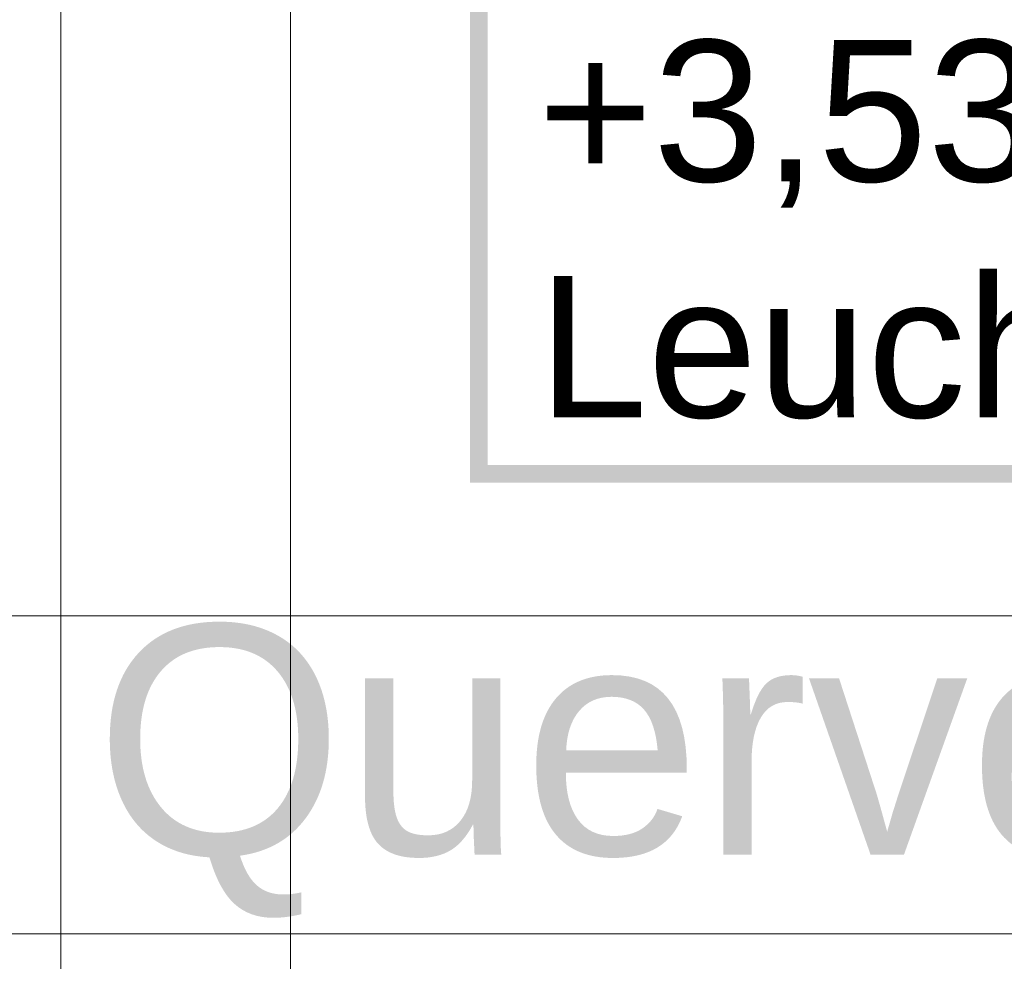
# Model space of a CAD drawing. Extents: x -420 to 300, y 62 to 1112.
# Tile 6 of 256: x -305 to -294, y 216 to 226. Entities that reach past the tile are written whole.
import ezdxf
from ezdxf.lldxf.tags import DXFTag

# ---------------------------------------------------------------- set-up
doc = ezdxf.new("R2010")
doc.units = 0
doc.layers.get('0').update_dxf_attribs({"lineweight": 13})
for name, color, linetype, lineweight, true_color in [('00_E_ST_Handlaufleuchte_Bem', 7, 'Continuous', 5, 0x7d7d00), ('00_E_ST_Handlaufleuchte_Kabel', 3, 'Continuous', 18, 0x00ff00), ('60- 61 allgemeine Ausstattung- 4 Terrassen', 9, 'Continuous', 9, 0x808080)]:
    doc.layers.add(name, color=color, linetype=linetype, lineweight=lineweight, true_color=true_color)
doc.layers.add('00_E_ST_Handlaufleuchte_Kabel_Text', color=7, linetype='Continuous', lineweight=13)
doc.layers.add('70 -71 Achsen- 1 Gebäudeachsen', color=7, linetype='STRICHPUNKT2-A06CPUWML0', lineweight=18)
doc.styles.get("Standard").update_dxf_attribs({"font": 'ARIALN.TTF'})
tags = doc.linetypes.add('STRICHPUNKT2-A06CPUWML0', pattern=[12.7, 6.35, -3.175, 0, -3.175]).pattern_tags.tags
tags[10:11] = [DXFTag(74, 4), DXFTag(75, 0), DXFTag(340, '0'), DXFTag(46, 0.0), DXFTag(50, 0.0), DXFTag(44, 0.0), DXFTag(45, 0.0)]
tags[8:9] = [DXFTag(74, 4), DXFTag(75, 0), DXFTag(340, '0'), DXFTag(46, 0.0), DXFTag(50, 0.0), DXFTag(44, 0.0), DXFTag(45, 0.0)]
tags[6:7] = [DXFTag(74, 4), DXFTag(75, 0), DXFTag(340, '0'), DXFTag(46, 0.0), DXFTag(50, 0.0), DXFTag(44, 0.0), DXFTag(45, 0.0)]
tags[4:5] = [DXFTag(74, 4), DXFTag(75, 0), DXFTag(340, '0'), DXFTag(46, 0.0), DXFTag(50, 0.0), DXFTag(44, 0.0), DXFTag(45, 0.0)]

# ---------------------------------------------------------------- blocks, each defined once
blk = doc.blocks.new('Referenz-A06CPUWNL0', base_point=(-395.238, 76.953))
at = {"layer": '60- 61 allgemeine Ausstattung- 4 Terrassen', "color": 0}
for p, q in [((-304.898, 376.053), (-304.898, 214.053)), ((-232.898, 215.853), (-307.698, 215.853))]:
    blk.add_line(p, q, dxfattribs=at)
at = {"layer": '70 -71 Achsen- 1 Gebäudeachsen', "color": 0, "linetype": 'STRICHPUNKT2-A06CPUWML0', "ltscale": 0.18}
for p, q in [((-302.298, 1084.393), (-302.298, 84.953)), ((-387.238, 219.453), (76.501, 219.453))]:
    blk.add_line(p, q, dxfattribs=at)
blk = doc.blocks.new('Polylinie-A06CPV31L0', base_point=(-300.264, 201.953))
at = {"color": 0, "linetype": 'ByBlock', "lineweight": -2, "ltscale": 0.18}
for points in [[(-300.064, 221.163), (-300.264, 220.963), (-300.064, 230.808), (-300.264, 230.808)], [(-246.398, 221.163), (-246.598, 220.963), (-300.064, 221.163), (-300.264, 220.963)]]:
    blk.add_solid(points, dxfattribs=at)

msp = doc.modelspace()

# ---------------------------------------------------------------- block references
at = {"color": 8, "lineweight": 13, "ltscale": 0.13, "true_color": 0x808080}
msp.add_blockref('Referenz-A06CPUWNL0', (-395.238, 76.953), dxfattribs=at)
at = {"layer": '00_E_ST_Handlaufleuchte_Kabel', "ltscale": 0.18}
msp.add_blockref('Polylinie-A06CPV31L0', (-300.264, 201.953), dxfattribs=at)

# ---------------------------------------------------------------- texts
at = {"layer": '00_E_ST_Handlaufleuchte_Bem', "ltscale": 0.13, "insert": (-304.515, 219.349), "char_height": 2.6, "attachment_point": 1}
msp.add_mtext('{\\fArial;Querverzug unter}', dxfattribs=at)
at = {"layer": '00_E_ST_Handlaufleuchte_Kabel_Text', "ltscale": 0.13, "char_height": 1.6, "attachment_point": 1}
for s, insert in [('{\\fArial;+3,53 unter Terrasse = 15,10m}', (-299.499, 225.972)), ('{\\fArial;Leuchtenzahl Strang: 5 Stk.}', (-299.499, 223.3))]:
    msp.add_mtext(s, dxfattribs=dict(at, insert=insert))

doc.saveas('drawing.dxf')
